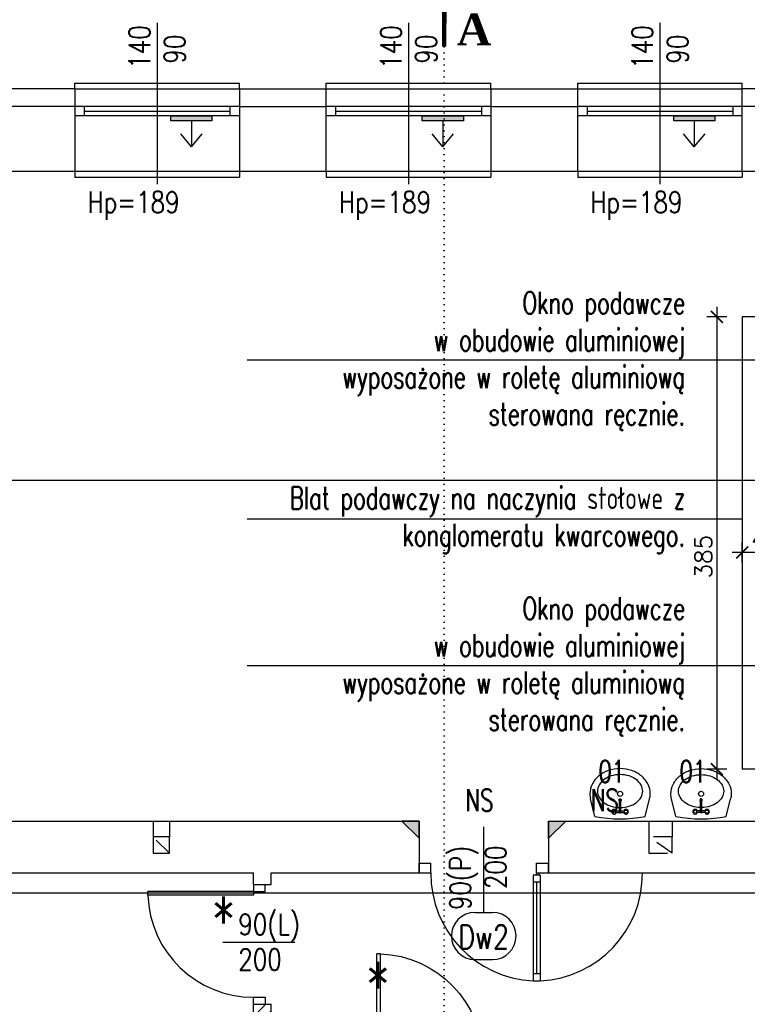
# Model space of a CAD drawing. Header units: millimetres. Extents: x 31969 to 285678, y -69766 to -1123.
# Tile 88 of 161: x 141787 to 142406, y -10313 to -9475. Entities that reach past the tile are written whole.
import ezdxf
from ezdxf.lldxf.tags import DXFTag

# ---------------------------------------------------------------- set-up
doc = ezdxf.new("R2010")
doc.units = ezdxf.units.MM
doc.linetypes.add('DOT', pattern=[0.25, 0, -0.25])
doc.linetypes.add('KRE_16_8', pattern=[24, 16, -8])
for name, color, linetype in [('a- wentylacja Łukasza 2', 118, 'Continuous'), ('a-izolacja 1', 3, 'Continuous'), ('a-opis 1', 3, 'Continuous'), ('a-opis 2', 1, 'Continuous'), ('a-opis stolarki 1', 3, 'Continuous'), ('a-opis stolarki 2', 1, 'Continuous'), ('a-opis technologii 2', 12, 'Continuous'), ('a-przekrój 2', 251, 'Continuous'), ('a-stolarka drzwiowa', 3, 'Continuous'), ('a-stolarka okienna', 3, 'Continuous'), ('a-szkło', 4, 'Continuous'), ('a-wentylacja', 3, 'Continuous'), ('a-wymiary', 11, 'Continuous'), ('a-wyposażenie', 84, 'Continuous'), ('a-ściany działowe projektowane', 5, 'Continuous'), ('a-ściany istniejące murowane', 6, 'Continuous')]:
    doc.layers.add(name, color=color, linetype=linetype)
doc.styles.add('MAREK', font='simplex.shx')
doc.styles.add('RS01507', font='romans.shx', dxfattribs={"width": 0.7, "height": 0.15})
doc.styles.add('STYLE2', font='timesbd.ttf')
doc.styles.add('WYMIAR', font='romans.shx', dxfattribs={"width": 0.8})
tags = doc.linetypes.add('DASHED', pattern=[0.75, 0.5, -0.25]).pattern_tags.tags
tags[6:7] = [DXFTag(74, 4), DXFTag(75, 0), DXFTag(340, '0'), DXFTag(46, 1.0), DXFTag(50, 0.0), DXFTag(44, 0.0), DXFTag(45, 0.0)]
tags[4:5] = [DXFTag(74, 4), DXFTag(75, 0), DXFTag(340, '0'), DXFTag(46, 1.0), DXFTag(50, 0.0), DXFTag(44, 0.0), DXFTag(45, 0.0)]
doc.dimstyles.new('MAREK', dxfattribs={"dimscale": 0.85, "dimtxt": 17, "dimasz": 12, "dimexe": 10, "dimexo": 0.625, "dimgap": 5, "dimtad": 1, "dimdec": 1, "dimdsep": 46, "dimtxsty": 'MAREK', "dimblk1": 'ARCHTICK', "dimblk2": 'ARCHTICK', "dimsah": 1, "dimcen": 2.5, "dimdle": 10, "dimadec": 0, "dimazin": 0, "dimtfac": 1, "dimtdec": 1, "dimtmove": 1, "dimatfit": 3, "dimldrblk": 'ARCHTICK', "dimfxl": 0, "dimtolj": 1, "dimtzin": 0, "dimarcsym": 0})

# ---------------------------------------------------------------- blocks, each defined once
blk = doc.blocks.new('A$C42BE72CD')
at = {"layer": 'a-stolarka drzwiowa'}
for p, q in [((6, 99.95), (0, 99.95)), ((6, 89.95), (6, 99.95)), ((96, 89.95), (96, 99.95)), ((96, 99.95), (102, 99.95)), ((0, 89.95), (6, 89.95)), ((6, 89.95), (9, 89.95)), ((6, 89.95), (6, 0)), ((9, 89.95), (9, 0)), ((102, 89.95), (96, 89.95)), ((9, 0), (6, 0))]:
    blk.add_line(p, q, dxfattribs=at)
at = {"layer": 'a-stolarka drzwiowa', "linetype": 'DASHED', "lineweight": 25, "ltscale": 20}
blk.add_arc((6, 89.95), 90, 271.91021, 0, dxfattribs=at)
blk = doc.blocks.new('_ARCHTICK')
at = {"color": 0, "linetype": 'ByBlock', "const_width": 0.15}
blk.add_lwpolyline([(-0.5, -0.5), (0.5, 0.5)], dxfattribs=at)
blk = doc.blocks.new('*D12')
at = {"layer": 'a-wymiary', "color": 0, "lineweight": -2, "ltscale": 100}
for p, q in [((142380.57, -9719.6), (142380.57, -10121.6)), ((142389.07, -9728.1), (142372.07, -9728.1)), ((142389.07, -10113.1), (142372.07, -10113.1))]:
    blk.add_line(p, q, dxfattribs=at)
at = {"layer": 'DEFPOINTS', "color": 0, "ltscale": 100}
for p in [(142402.07, -9728.1), (142380.57, -10113.1), (142402.07, -10113.1)]:
    blk.add_point(p, dxfattribs=at)
at = {"layer": 'a-wymiary', "color": 0, "lineweight": -2, "ltscale": 100, "xscale": 10.2, "yscale": 10.2, "zscale": 10.2}
for p, rotation in [((142380.57, -9728.1), 90), ((142380.57, -10113.1), 270)]:
    blk.add_blockref('_ARCHTICK', p, dxfattribs=dict(at, rotation=rotation))
at = {"layer": 'a-wymiary', "color": 0, "ltscale": 100, "insert": (142369.09, -9932.15), "char_height": 14.45, "attachment_point": 5, "rotation": 90, "style": 'MAREK'}
blk.add_mtext('\\A1;385', dxfattribs=at)
blk = doc.blocks.new('*D14')
at = {"layer": 'a-wymiary', "color": 0, "lineweight": -2, "ltscale": 100}
for p, q in [((142402.07, -9936.75), (142402.07, -9920.08)), ((142442.07, -9933.72), (142442.07, -9920.08)), ((142450.57, -9928.58), (142393.57, -9928.58))]:
    blk.add_line(p, q, dxfattribs=at)
at = {"layer": 'DEFPOINTS', "color": 0, "ltscale": 100}
for p in [(142402.07, -9928.58), (142402.07, -9937.28), (142442.07, -9934.25)]:
    blk.add_point(p, dxfattribs=at)
at = {"layer": 'a-wymiary', "color": 0, "lineweight": -2, "ltscale": 100, "xscale": 10.2, "yscale": 10.2, "zscale": 10.2, "rotation": 180}
blk.add_blockref('_ARCHTICK', (142402.07, -9928.58), dxfattribs=at)
at = {"layer": 'a-wymiary', "color": 0, "lineweight": -2, "ltscale": 100, "xscale": 10.2, "yscale": 10.2, "zscale": 10.2}
blk.add_blockref('_ARCHTICK', (142442.07, -9928.58), dxfattribs=at)
at = {"layer": 'a-wymiary', "color": 0, "ltscale": 100, "insert": (142422.07, -9917.11), "char_height": 14.45, "attachment_point": 5, "style": 'MAREK'}
blk.add_mtext('\\A1;40', dxfattribs=at)
blk = doc.blocks.new('*D106')
at = {"layer": 'a-wymiary', "color": 0, "lineweight": -2, "ltscale": 100}
for p, q in [((140928.07, -9875.72), (140928.07, -9858.72)), ((142442.07, -9875.19), (142442.07, -9858.72)), ((142450.57, -9867.22), (140919.57, -9867.22))]:
    blk.add_line(p, q, dxfattribs=at)
at = {"layer": 'DEFPOINTS', "color": 0, "ltscale": 100}
for p in [(140928.07, -9867.22), (142442.07, -9875.72), (140928.07, -9882.1)]:
    blk.add_point(p, dxfattribs=at)
at = {"layer": 'a-wymiary', "color": 0, "lineweight": -2, "ltscale": 100, "xscale": 10.2, "yscale": 10.2, "zscale": 10.2, "rotation": 180}
blk.add_blockref('_ARCHTICK', (140928.07, -9867.22), dxfattribs=at)
at = {"layer": 'a-wymiary', "color": 0, "lineweight": -2, "ltscale": 100, "xscale": 10.2, "yscale": 10.2, "zscale": 10.2}
blk.add_blockref('_ARCHTICK', (142442.07, -9867.22), dxfattribs=at)
at = {"layer": 'a-wymiary', "color": 0, "ltscale": 100, "insert": (141685.07, -9855.74), "char_height": 14.45, "attachment_point": 5, "style": 'MAREK'}
blk.add_mtext('\\A1;1514', dxfattribs=at)

msp = doc.modelspace()

# ---------------------------------------------------------------- hatches: boundary and pattern name
at = {"layer": 'a- wentylacja Łukasza 2', "linetype": 'DASHED', "ltscale": 0.009}
h = msp.add_hatch(color=256, dxfattribs=at)
h.dxf.hatch_style = 1
h.paths.add_polyline_path([(141915.76, -9557.1), (141915.76, -9561.3), (141950.76, -9561.3), (141950.76, -9557.1)])
h = msp.add_hatch(color=256, dxfattribs=at)
h.dxf.hatch_style = 1
h.paths.add_polyline_path([(142129.76, -9557.1), (142129.76, -9561.3), (142164.76, -9561.3), (142164.76, -9557.1)])
h = msp.add_hatch(color=256, dxfattribs=at)
h.dxf.hatch_style = 1
h.paths.add_polyline_path([(142343.76, -9557.1), (142343.76, -9561.3), (142378.76, -9561.3), (142378.76, -9557.1)])
at = {"layer": 'a-opis 1', "ltscale": 100}
h = msp.add_hatch(color=256, dxfattribs=at)
h.dxf.hatch_style = 1
h.paths.add_polyline_path([(142127.07, -10171.82), (142127.07, -10157.1), (142112.35, -10157.1), (142117.87, -10162.62), (142121.55, -10162.62), (142121.55, -10166.3)])
h.paths.add_polyline_path([(142121.55, -10166.3), (142121.55, -10162.62), (142117.87, -10162.62)], flags=17)
h = msp.add_hatch(color=256, dxfattribs=at)
h.dxf.hatch_style = 1
h.paths.add_polyline_path([(142237.07, -10171.82), (142237.07, -10157.1), (142251.79, -10157.1), (142246.27, -10162.62), (142242.59, -10162.62), (142242.59, -10166.3)])
h.paths.add_polyline_path([(142242.59, -10166.3), (142242.59, -10162.62), (142246.27, -10162.62)], flags=17)
at = {"layer": 'a-przekrój 2', "ltscale": 0.1}
h = msp.add_hatch(dxfattribs=at)
h.set_pattern_fill('LINE', color=256, scale=2.25, angle=45)
h.paths.add_polyline_path([(142266.07, -10375.1), (142266.07, -10360.1), (142236.07, -10360.1), (142236.07, -10375.1)])
h.paths.add_polyline_path([(142181.07, -10500.1), (142191.07, -10500.1), (142191.07, -10488.1), (142181.07, -10488.1)])
h.paths.add_polyline_path([(142089.07, -10500.1), (142089.07, -10488.1), (142027.07, -10488.1), (142027.07, -10500.1)])
h.paths.add_polyline_path([(142001.07, -10503.1), (141986.07, -10503.1), (141986.07, -10593.1), (142001.07, -10593.1)])
h.paths.add_polyline_path([(142001.07, -10313.1), (141986.07, -10313.1), (141986.07, -10360.1), (142001.07, -10360.1)])

# ---------------------------------------------------------------- linework, layer by layer
at = {"layer": 'a- wentylacja Łukasza 2', "linetype": 'DASHED', "ltscale": 0.009}
for p, q in [((141933.26, -9561.3), (141933.26, -9583.31)), ((142147.26, -9561.3), (142147.26, -9583.31)), ((142361.26, -9561.3), (142361.26, -9583.31)), ((141933.26, -9583.31), (141924.13, -9572.39)), ((141933.26, -9583.31), (141942.39, -9572.39)), ((142147.26, -9583.31), (142138.13, -9572.39)), ((142147.26, -9583.31), (142156.39, -9572.39)), ((142361.26, -9583.31), (142352.13, -9572.39)), ((142361.26, -9583.31), (142370.39, -9572.39))]:
    msp.add_line(p, q, dxfattribs=at)
for points in [[(141950.76, -9557.1), (141950.76, -9561.3), (141915.76, -9561.3), (141915.76, -9557.1)], [(142164.76, -9557.1), (142164.76, -9561.3), (142129.76, -9561.3), (142129.76, -9557.1)], [(142378.76, -9557.1), (142378.76, -9561.3), (142343.76, -9561.3), (142343.76, -9557.1)]]:
    msp.add_lwpolyline(points, close=True, dxfattribs=at)
at = {"layer": 'a-izolacja 1'}
for p, q in [((141834.07, -9549.1), (141726.07, -9549.1)), ((141974.07, -9549.1), (142048.07, -9549.1)), ((142188.07, -9549.1), (142262.07, -9549.1)), ((142477.07, -9549.1), (142402.07, -9549.1))]:
    msp.add_line(p, q, dxfattribs=at)
at = {"layer": 'a-opis 1', "linetype": 'DOT', "ltscale": 20}
msp.add_line((142148.48, -9498.2), (142148.5, -10504.8), dxfattribs=at)
at = {"layer": 'a-opis 1', "ltscale": 40}
for p, q in [((141980.69, -9764.68), (142442.07, -9764.68)), ((141980.69, -9899.87), (142402.07, -9899.87)), ((141980.69, -10024.68), (142442.07, -10024.68))]:
    msp.add_line(p, q, dxfattribs=at)
at = {"layer": 'a-opis 1', "ltscale": 100}
for p, q in [((142112.35, -10157.1), (142127.07, -10171.82)), ((142127.07, -10157.1), (142112.35, -10157.1)), ((142127.07, -10171.82), (142127.07, -10157.1)), ((142251.79, -10157.1), (142237.07, -10171.82)), ((142237.07, -10157.1), (142251.79, -10157.1)), ((142237.07, -10171.82), (142237.07, -10157.1))]:
    msp.add_line(p, q, dxfattribs=at)
at = {"layer": 'a-opis 2', "const_width": 3.74}
msp.add_lwpolyline([(142148.48, -9498.2), (142148.5, -9461.32), (142193.01, -9461.35), (142171.65, -9447.11)], dxfattribs=at)
at = {"layer": 'a-opis stolarki 1'}
for p, q in [((141904.07, -9477.88), (141904.07, -9615.01)), ((142118.07, -9477.88), (142118.07, -9615.01)), ((142332.07, -9477.88), (142332.07, -9615.01)), ((142182.07, -10234.88), (142182.07, -10162.07)), ((141959.94, -10260.1), (142021.23, -10260.1))]:
    msp.add_line(p, q, dxfattribs=at)
at = {"layer": 'a-opis stolarki 2'}
for p, q in [((142174.57, -10234.88), (142189.57, -10234.88)), ((142174.57, -10274.98), (142189.57, -10274.98))]:
    msp.add_line(p, q, dxfattribs=at)
for centre, start, end in [((142174.57, -10254.93), 90, 270), ((142189.57, -10254.93), 270, 90)]:
    msp.add_arc(centre, 20.05, start, end, dxfattribs=at)
at = {"layer": 'a-stolarka drzwiowa'}
for p, q in [((142127.07, -10193.1), (142137.07, -10193.1)), ((142127.07, -10201.1), (142127.07, -10193.1)), ((142137.07, -10201.1), (142137.07, -10193.1)), ((142227.07, -10193.1), (142237.07, -10193.1)), ((142227.07, -10201.1), (142227.07, -10193.1)), ((142237.07, -10201.1), (142237.07, -10193.1)), ((142127.07, -10201.1), (142137.07, -10201.1)), ((142230.07, -10203.1), (142224.07, -10203.1)), ((142224.07, -10203.1), (142224.07, -10293.01)), ((142227.07, -10201.1), (142237.07, -10201.1)), ((142230.07, -10203.1), (142230.07, -10293.01)), ((142230.07, -10209.1), (142224.07, -10209.1)), ((142224.07, -10287.01), (142230.07, -10287.01)), ((142224.07, -10293.01), (142230.07, -10293.01))]:
    msp.add_line(p, q, dxfattribs=at)
msp.add_circle((142228.07, -10202.1), 1, dxfattribs=at)
at = {"layer": 'a-stolarka drzwiowa', "linetype": 'DASHED', "lineweight": 25, "ltscale": 20}
for centre, start, end in [((142228.07, -10202.1), 179.47922, 267.48069), ((142226.07, -10202.1), 272.51931, 0.52078)]:
    msp.add_arc(centre, 91, start, end, dxfattribs=at)
at = {"layer": 'a-stolarka okienna', "ltscale": 40}
for p, q in [((141834.07, -9534.1), (141834.07, -9529.1)), ((141834.07, -9529.1), (141974.07, -9529.1)), ((141974.07, -9534.1), (141974.07, -9529.1)), ((142048.07, -9534.1), (142048.07, -9529.1)), ((142048.07, -9529.1), (142188.07, -9529.1)), ((142188.07, -9534.1), (142188.07, -9529.1)), ((142262.07, -9534.1), (142262.07, -9529.1)), ((142262.07, -9529.1), (142402.07, -9529.1)), ((142402.07, -9534.1), (142402.07, -9529.1)), ((141834.07, -9604.1), (141834.07, -9609.1)), ((141834.07, -9609.1), (141974.07, -9609.1)), ((141974.07, -9604.1), (141974.07, -9609.1)), ((142048.07, -9604.1), (142048.07, -9609.1)), ((142048.07, -9609.1), (142188.07, -9609.1)), ((142188.07, -9604.1), (142188.07, -9609.1)), ((142262.07, -9604.1), (142262.07, -9609.1)), ((142262.07, -9609.1), (142402.07, -9609.1)), ((142402.07, -9604.1), (142402.07, -9609.1)), ((142442.07, -9728.1), (142402.07, -9728.1)), ((142402.07, -9728.1), (142402.07, -10113.1)), ((142442.07, -10113.1), (142402.07, -10113.1))]:
    msp.add_line(p, q, dxfattribs=at)
at = {"layer": 'a-stolarka okienna', "linetype": 'DASHED', "lineweight": 25, "ltscale": 20}
for p, q in [((141834.07, -9534.1), (141974.07, -9534.1)), ((142048.07, -9534.1), (142188.07, -9534.1)), ((142262.07, -9534.1), (142402.07, -9534.1)), ((141834.07, -9604.1), (141974.07, -9604.1)), ((142048.07, -9604.1), (142188.07, -9604.1)), ((142262.07, -9604.1), (142402.07, -9604.1))]:
    msp.add_line(p, q, dxfattribs=at)
at = {"layer": 'a-stolarka okienna'}
for p, q in [((141974.07, -9549.1), (141834.07, -9549.1)), ((141842.3, -9557.1), (141842.3, -9549.1)), ((141966.3, -9557.1), (141966.3, -9549.1)), ((142188.07, -9549.1), (142048.07, -9549.1)), ((142056.3, -9557.1), (142056.3, -9549.1)), ((142180.3, -9557.1), (142180.3, -9549.1)), ((142402.07, -9549.1), (142262.07, -9549.1)), ((142270.3, -9557.1), (142270.3, -9549.1)), ((142394.3, -9557.1), (142394.3, -9549.1)), ((141974.07, -9557.1), (141834.3, -9557.1)), ((142188.07, -9557.1), (142048.3, -9557.1)), ((142402.07, -9557.1), (142262.3, -9557.1))]:
    msp.add_line(p, q, dxfattribs=at)
at = {"layer": 'a-stolarka okienna', "linetype": 'DASHED', "lineweight": 25, "ltscale": 40}
msp.add_line((143522.33, -10218.55), (140656.09, -10218.55), dxfattribs=at)
at = {"layer": 'a-szkło', "ltscale": 2}
for p, q in [((141842.3, -9553.1), (141966.3, -9553.1)), ((142056.3, -9553.1), (142180.3, -9553.1)), ((142270.3, -9553.1), (142394.3, -9553.1))]:
    msp.add_line(p, q, dxfattribs=at)
at = {"layer": 'a-szkło', "ltscale": 100}
msp.add_line((142227.07, -10209.1), (142227.07, -10287.01), dxfattribs=at)
at = {"layer": 'a-wentylacja', "linetype": 'KRE_16_8'}
for p, q in [((141900.57, -10157.1), (141900.57, -10170.6)), ((141914.57, -10157.1), (141914.57, -10170.6)), ((142322.57, -10157.1), (142322.57, -10170.6)), ((142342.57, -10157.1), (142342.57, -10170.6)), ((141914.57, -10184.6), (141900.57, -10170.6)), ((142342.57, -10184.6), (142322.57, -10170.6))]:
    msp.add_line(p, q, dxfattribs=at)
for points in [[(141914.57, -10184.6), (141914.57, -10170.6), (141900.57, -10170.6), (141900.57, -10184.6)], [(142342.57, -10184.6), (142342.57, -10170.6), (142322.57, -10170.6), (142322.57, -10184.6)]]:
    msp.add_lwpolyline(points, close=True, dxfattribs=at)
at = {"layer": 'a-wyposażenie'}
for p, q in [((142276.68, -10153.19), (142272.94, -10138.3)), ((142297.25, -10139.59), (142297.25, -10139)), ((142298.93, -10139.59), (142298.93, -10139)), ((142319.49, -10153.19), (142323.23, -10138.3)), ((142345.65, -10153.19), (142341.91, -10138.3)), ((142366.21, -10139.59), (142366.21, -10139)), ((142367.9, -10139.59), (142367.9, -10139)), ((142388.46, -10153.19), (142392.2, -10138.3)), ((142297.51, -10149.17), (142297.51, -10139.59)), ((142298.66, -10149.17), (142298.66, -10139.59)), ((142366.48, -10149.17), (142366.48, -10139.59)), ((142367.63, -10149.17), (142367.63, -10139.59)), ((142294.25, -10148.58), (142297.52, -10148.33)), ((142294.25, -10149.76), (142297.52, -10150)), ((142298.66, -10148.33), (142301.93, -10148.58)), ((142298.66, -10150), (142301.93, -10149.76)), ((142366.48, -10148.33), (142363.21, -10148.58)), ((142366.48, -10150), (142363.21, -10149.76)), ((142370.9, -10148.58), (142367.63, -10148.33)), ((142370.9, -10149.76), (142367.63, -10150))]:
    msp.add_line(p, q, dxfattribs=at)
for points in [[(142323.77, -10133.93, 0.115836), (142321.9, -10125.94, 0.104065), (142316.25, -10118.79, 0.09084), (142308.12, -10114.21, 0.083285), (142298.09, -10112.53, 0.083285), (142288.06, -10114.21, 0.09084), (142279.93, -10118.79, 0.104065), (142274.28, -10125.94, 0.115836), (142272.4, -10133.93, 0.061594), (142272.94, -10138.3, 0.104065)], [(142341.37, -10133.93, -0.115836), (142343.25, -10125.94, -0.104065), (142348.89, -10118.79, -0.09084), (142357.03, -10114.21, -0.083285), (142367.06, -10112.53, -0.083285), (142377.09, -10114.21, -0.09084), (142385.22, -10118.79, -0.104065), (142390.86, -10125.94, -0.115836), (142392.74, -10133.93, -0.061594), (142392.2, -10138.3, -0.104065)], [(142298.66, -10145.67, 0.067885), (142305.7, -10144.56, 0.084294), (142311.71, -10141.57, 0.106458), (142316, -10136.77, 0.130058), (142317.35, -10131.66, 0.130058), (142316, -10126.54, 0.106458), (142311.71, -10121.74, 0.084294), (142305.7, -10118.76, 0.073345), (142298.09, -10117.63, 0.073345), (142290.47, -10118.76, 0.084294), (142284.47, -10121.74, 0.106458), (142280.18, -10126.54, 0.130058), (142278.82, -10131.66, 0.130058), (142280.18, -10136.77, 0.106458), (142284.47, -10141.57, 0.084294), (142290.47, -10144.56, 0.067885), (142297.51, -10145.67, 0.067885)], [(142366.48, -10145.67, -0.067885), (142359.44, -10144.56, -0.084294), (142353.43, -10141.57, -0.106458), (142349.15, -10136.77, -0.130058), (142347.79, -10131.66, -0.130058), (142349.15, -10126.54, -0.106458), (142353.43, -10121.74, -0.084294), (142359.44, -10118.76, -0.073345), (142367.06, -10117.63, -0.073345), (142374.67, -10118.76, -0.084294), (142380.68, -10121.74, -0.106458), (142384.96, -10126.54, -0.130058), (142386.32, -10131.66, -0.130058), (142384.96, -10136.77, -0.106458), (142380.68, -10141.57, -0.084294), (142374.67, -10144.56, -0.067885), (142367.63, -10145.67, -0.067885)], [(142297.25, -10139, -0.104546), (142297.31, -10138.7, -0.100796), (142297.49, -10138.44, -0.095911), (142297.76, -10138.27, -0.09272), (142298.09, -10138.21, -0.09272), (142298.41, -10138.27, -0.095911), (142298.68, -10138.44, -0.100796), (142298.87, -10138.7, -0.104546), (142298.93, -10139, -0.104546)], [(142297.51, -10140.17, -0.009141), (142297.49, -10140.15, -0.100796), (142297.31, -10139.89, -0.104546), (142297.25, -10139.59, -0.104546), (142297.31, -10139.3, -0.100796), (142297.49, -10139.04, -0.095911), (142297.76, -10138.87, -0.09272), (142298.09, -10138.81, -0.09272), (142298.41, -10138.87, -0.095911), (142298.68, -10139.04, -0.100796), (142298.87, -10139.3, -0.104546), (142298.93, -10139.59, -0.104546), (142298.87, -10139.89, -0.100796), (142298.68, -10140.15, -0.009141), (142298.66, -10140.17, -0.09272)], [(142297.51, -10139.59, -0.104546), (142297.56, -10139.4, -0.100796), (142297.68, -10139.23, -0.095911), (142297.86, -10139.12, -0.09272), (142298.09, -10139.08, -0.09272), (142298.32, -10139.12, -0.095911), (142298.5, -10139.23, -0.100796), (142298.62, -10139.4, -0.104546), (142298.66, -10139.59, -0.104546)], [(142323.23, -10138.3, 0.061594), (142323.77, -10133.93, 0.115836)], [(142341.91, -10138.3, -0.061594), (142341.37, -10133.93, -0.115836)], [(142367.9, -10139, 0.104546), (142367.83, -10138.7, 0.100796), (142367.65, -10138.44, 0.095911), (142367.38, -10138.27, 0.09272), (142367.06, -10138.21, 0.09272), (142366.73, -10138.27, 0.095911), (142366.46, -10138.44, 0.100796), (142366.28, -10138.7, 0.104546), (142366.21, -10139, 0.104546)], [(142367.63, -10140.17, 0.009141), (142367.65, -10140.15, 0.100796), (142367.83, -10139.89, 0.104546), (142367.9, -10139.59, 0.104546), (142367.83, -10139.3, 0.100796), (142367.65, -10139.04, 0.095911), (142367.38, -10138.87, 0.09272), (142367.06, -10138.81, 0.09272), (142366.73, -10138.87, 0.095911), (142366.46, -10139.04, 0.100796), (142366.28, -10139.3, 0.104546), (142366.21, -10139.59, 0.104546), (142366.28, -10139.89, 0.100796), (142366.46, -10140.15, 0.009141), (142366.48, -10140.17, 0.09272)], [(142367.63, -10139.59, 0.104546), (142367.59, -10139.4, 0.100796), (142367.47, -10139.23, 0.095911), (142367.28, -10139.12, 0.09272), (142367.06, -10139.08, 0.09272), (142366.83, -10139.12, 0.095911), (142366.64, -10139.23, 0.100796), (142366.52, -10139.4, 0.104546), (142366.48, -10139.59, 0.104546)]]:
    msp.add_lwpolyline(points, format="xyb", dxfattribs=at)
for centre, radius in [((142298.09, -10133.97), 2.14), ((142367.06, -10133.97), 2.14), ((142293.03, -10149.17), 1.35), ((142303.14, -10149.17), 1.35), ((142362, -10149.17), 1.35), ((142372.11, -10149.17), 1.35)]:
    msp.add_circle(centre, radius, dxfattribs=at)
for centre, radius, start, end in [((142293.03, -10149.17), 2.02, 18.47955, 341.52045), ((142303.14, -10149.17), 2.02, 198.47955, 161.52045), ((142362, -10149.17), 2.02, 18.47955, 341.52045), ((142372.11, -10149.17), 2.02, 198.47955, 161.52045), ((142298.09, -10047.24), 108.09, 258.57881, 281.42119), ((142298.09, -10149.17), 1.01, 124.51811, 55.48189), ((142298.09, -10149.17), 0.573, 180, 0), ((142367.06, -10047.24), 108.09, 258.57881, 281.42119), ((142367.06, -10149.17), 1.01, 124.51811, 55.48189), ((142367.06, -10149.17), 0.573, 180, 0)]:
    msp.add_arc(centre, radius, start, end, dxfattribs=at)
at = {"layer": 'a-ściany działowe projektowane', "ltscale": 20}
for p, q in [((141986.07, -10360.1), (141986.07, -10313.1)), ((141986.07, -10313.1), (142001.07, -10313.1)), ((142001.07, -10360.1), (142001.07, -10313.1))]:
    msp.add_line(p, q, dxfattribs=at)
at = {"layer": 'a-ściany istniejące murowane'}
for p, q in [((141834.07, -9534.1), (141726.07, -9534.1)), ((141834.07, -9534.1), (141834.07, -9604.1)), ((141974.07, -9534.1), (141974.07, -9604.1)), ((141974.07, -9534.1), (142048.07, -9534.1)), ((142048.07, -9604.1), (142048.07, -9534.1)), ((142188.07, -9534.1), (142188.07, -9604.1)), ((142188.07, -9534.1), (142262.07, -9534.1)), ((142262.07, -9604.1), (142262.07, -9534.1)), ((142402.07, -9604.1), (142402.07, -9534.1)), ((142477.07, -9534.1), (142402.07, -9534.1)), ((141726.07, -9604.1), (141834.07, -9604.1)), ((141974.07, -9604.1), (142048.07, -9604.1)), ((142188.07, -9604.1), (142262.07, -9604.1)), ((142402.07, -9604.1), (142442.07, -9604.1)), ((141318.07, -10157.1), (142127.07, -10157.1)), ((142127.07, -10157.1), (142127.07, -10201.1)), ((142237.07, -10157.1), (142442.07, -10157.1)), ((142237.07, -10157.1), (142237.07, -10201.1)), ((141318.07, -10201.1), (141986.07, -10201.1)), ((141986.07, -10211.1), (141986.07, -10201.1)), ((142001.07, -10201.1), (142127.07, -10201.1)), ((142001.07, -10211.1), (142001.07, -10201.1)), ((142237.07, -10201.1), (142718.07, -10201.1)), ((141986.07, -10211.1), (142001.07, -10211.1))]:
    msp.add_line(p, q, dxfattribs=at)

# ---------------------------------------------------------------- block references
at = {"layer": 'a-stolarka drzwiowa', "ltscale": 100, "rotation": 269.9999999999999}
msp.add_blockref('A$C42BE72CD', (141896.12, -10211.1), dxfattribs=at)
at = {"layer": 'a-stolarka drzwiowa', "ltscale": 100, "xscale": -1, "rotation": 180}
msp.add_blockref('A$C42BE72CD', (142085.07, -10270.15), dxfattribs=at)

# ---------------------------------------------------------------- texts
at = {"layer": 'a-opis 1', "ltscale": 40, "style": 'RS01507'}
for s, width, insert, char_height, attachment_point in [('Okno podawcze\\Pw obudowie aluminiowej\\Pwyposażone w roletę aluminiową sterowana ręcznie. ', 372.2719, (142353.49, -9824.7), 18.9125, 9), ('Blat podawczy na naczynia stołowe z konglomeratu kwarcowego. ', 383.8677, (142353.49, -9929.51), 18.9125, 9), ('Okno podawcze\\Pw obudowie aluminiowej\\Pwyposażone w roletę aluminiową sterowana ręcznie. ', 372.2719, (142353.49, -10084.7), 18.9125, 9), ('NS', 124.3193, (142190.41, -10129.94), 18.913, 3), ('NS', 124.3193, (142296.92, -10129.94), 18.913, 3)]:
    msp.add_mtext_dynamic_manual_height_columns(s, width=width, gutter_width=12.5, heights=[0], dxfattribs=dict(at, insert=insert, char_height=char_height, attachment_point=attachment_point))
at = {"layer": 'a-opis 2', "style": 'STYLE2', "text_generation_flag": 6}
msp.add_text('A', height=26.96, rotation=179.93136, dxfattribs=at).set_placement((142159.09, -9496.98))
at = {"layer": 'a-opis stolarki 1', "char_height": 18, "width": 35.8438, "rotation": 90, "style": 'WYMIAR'}
for s, insert, attachment_point in [('{\\W0.995659; }\\P 140\\P{\\W0.34804; }90', (141928.05, -9516.88), 7), ('{\\W0.995659; }\\P 140\\P{\\W0.34804; }90', (142142.05, -9516.88), 7), ('{\\W0.995659; }\\P 140\\P{\\W0.34804; }90', (142356.05, -9516.88), 7), ('\\P90(P)\\P200', (142123.19, -10178.01), 3)]:
    msp.add_mtext(s, dxfattribs=dict(at, insert=insert, attachment_point=attachment_point))
at = {"layer": 'a-opis stolarki 1', "char_height": 18, "width": 35.8438, "style": 'WYMIAR'}
for s, insert, attachment_point in [('Hp=189', (141923.18, -9645.41), 9), ('Hp=189', (142137.18, -9645.41), 9), ('Hp=189', (142351.18, -9645.41), 9), ('{\\W0.995659; }\\P90(L)\\P200', (141973.15, -10283.97), 7)]:
    msp.add_mtext(s, dxfattribs=dict(at, insert=insert, attachment_point=attachment_point))
at = {"layer": 'a-opis stolarki 2', "char_height": 40.095, "style": 'WYMIAR'}
for s, insert, attachment_point in [('\\A1;*', (141971.59, -10261.53), 9), ('\\A1;{\\W1.35983; }*', (142043.58, -10316.92), 7)]:
    msp.add_mtext_dynamic_manual_height_columns(s, width=124.3193, gutter_width=12.5, heights=[0], dxfattribs=dict(at, insert=insert, attachment_point=attachment_point))
at = {"layer": 'a-opis stolarki 2', "insert": (142203.6, -10265.78), "char_height": 20.047, "width": 23.6587, "attachment_point": 9, "style": 'WYMIAR'}
msp.add_mtext('Dw2', dxfattribs=at)
at = {"layer": 'a-opis technologii 2', "ltscale": 40, "style": 'RS01507', "width": 0.7}
for p in [(142279.67, -10124.29), (142348.63, -10124.29)]:
    msp.add_text('01', height=18.813, dxfattribs=at).set_placement(p)
at = {"layer": 'a-wyposażenie', "flags": 9}
for tag, p, s in [('FIXT_CODE', (142319.49, -10152.98), '10'), ('FU_WASTE', (142319.49, -10153.09), '1.0'), ('FU_TOTAL', (142319.49, -10153.03), '2.0'), ('FU_COLD', (142319.49, -10153.19), '1.5'), ('FU_HOT', (142319.49, -10153.14), '1.5'), ('FIXT_CODE', (142345.68, -10152.98), '10'), ('FU_WASTE', (142345.68, -10153.09), '1.0'), ('FU_TOTAL', (142345.69, -10153.03), '2.0'), ('FU_COLD', (142345.69, -10153.19), '1.5'), ('FU_HOT', (142345.69, -10153.14), '1.5')]:
    msp.add_attdef(tag, p, s, height=0.0214, rotation=180, dxfattribs=at)

# ---------------------------------------------------------------- dimensions: what is measured, and where the dimension line sits
at = {"layer": 'a-wymiary', "ltscale": 100}
dim = msp.add_linear_dim(base=(142380.57, -10113.1), p1=(142402.07, -9728.1), p2=(142402.07, -10113.1), angle=90, dimstyle='MAREK', dxfattribs=at)
dim.commit()
dim.dimension.update_dxf_attribs({"geometry": '*D12', "text_midpoint": (142380.57, -9932.15), "dimtype": 160})
for base, p1, p2, picture, middle in [((140928.07, -9867.22), (142442.07, -9875.72), (140928.07, -9882.1), '*D106', (141685.07, -9855.74)), ((142402.07, -9928.58), (142442.07, -9934.25), (142402.07, -9937.28), '*D14', (142422.07, -9917.11))]:
    dim = msp.add_linear_dim(base=base, p1=p1, p2=p2, dimstyle='MAREK', dxfattribs=at)
    dim.commit()
    dim.dimension.update_dxf_attribs({"geometry": picture, "text_midpoint": middle})

doc.saveas('drawing.dxf')
